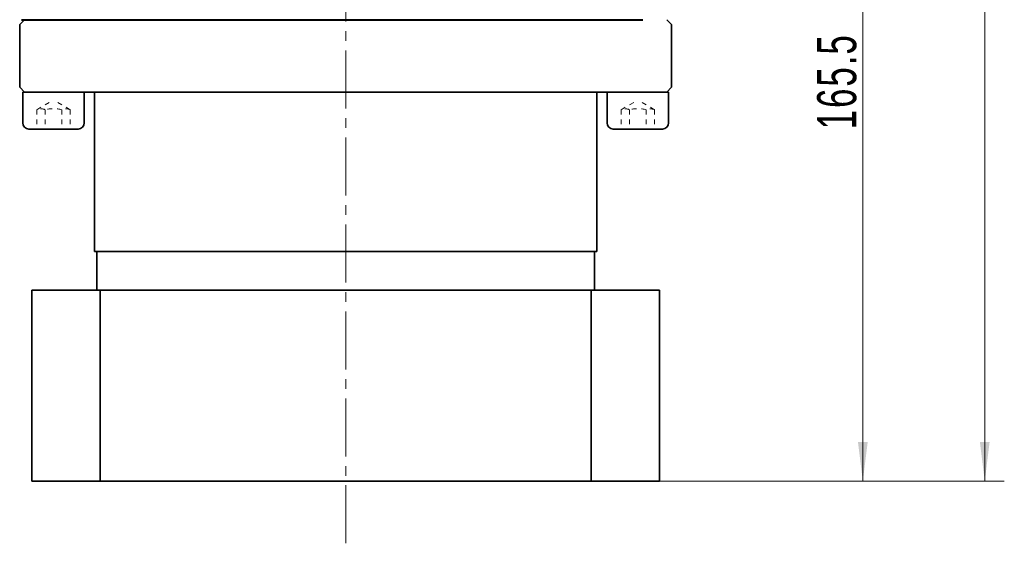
# Model space of a CAD drawing. Header units: millimetres. Extents: x 1491 to 2531, y 216 to 968.
# Tile 4 of 6: x 2135 to 2339, y 560 to 668. Entities that reach past the tile are written whole.
import ezdxf

# ---------------------------------------------------------------- set-up
doc = ezdxf.new("R2010")
doc.units = ezdxf.units.MM
doc.linetypes.add('点画线', pattern=[18, 12, -2, 2, -2])
doc.linetypes.add('虚线', pattern=[2, 1, -1])
doc.layers.get('0').update_dxf_attribs({"lineweight": 35})
for name, color, linetype, lineweight in [('中心线层', 1, '点画线', 18), ('尺寸线层', 3, 'Continuous', 18), ('粗实线', 7, 'Continuous', 50), ('粗实线层', 7, 'Continuous', 35), ('虚线层', 6, '虚线', 18)]:
    doc.layers.add(name, color=color, linetype=linetype, lineweight=lineweight)
doc.styles.add('标准', font='txt', dxfattribs={"width": 0.667})
doc.dimstyles.new('a4-1-1.5', dxfattribs={"dimtxt": 4.5, "dimasz": 4.5, "dimexe": 2.25, "dimexo": 0, "dimgap": 0.75, "dimtad": 1, "dimdec": 3, "dimdsep": 46, "dimtxsty": '标准', "dimblk": '_CAXARROW', "dimcen": 0, "dimdle": 9, "dimazin": 2, "dimtfac": 0.707107, "dimtdec": 3, "dimtix": 1, "dimtmove": 2, "dimatfit": 3, "dimfxl": 0, "dimfrac": 2, "dimtolj": 1, "dimarcsym": 0})

# ---------------------------------------------------------------- blocks, each defined once
blk = doc.blocks.new('*X28')
at = {"layer": '尺寸线层', "linetype": 'Continuous'}
for points in [[(2309.91, 738.42), (2310.92, 730.32), (2308.9, 730.32)], [(2309.91, 572.92), (2310.92, 581.02), (2308.9, 581.02)]]:
    blk.add_hatch(color=0, dxfattribs=at).paths.add_polyline_path(points, flags=0)
at = {"layer": '尺寸线层', "color": 0, "linetype": 'Continuous'}
for p, q in [((2271.57, 738.42), (2313.96, 738.42)), ((2309.91, 738.42), (2309.91, 572.92)), ((2267.82, 572.92), (2313.96, 572.92))]:
    blk.add_line(p, q, dxfattribs=at)
at = {"layer": '尺寸线层', "color": 0, "insert": (2304.55, 655.67), "char_height": 8.1, "width": 37.4509, "attachment_point": 5, "rotation": 90, "line_spacing_factor": 1.15057, "style": '标准'}
blk.add_mtext('\\T1.1;165.5', dxfattribs=at)
blk = doc.blocks.new('_CAXARROW')
blk.add_hatch(color=0).paths.add_polyline_path([(0, 0), (-1, 0.125), (-1, -0.125)], flags=0)
blk = doc.blocks.new('*X29')
at = {"layer": '尺寸线层', "linetype": 'Continuous'}
for points in [[(2335.16, 808.42), (2334.14, 800.32), (2336.17, 800.32)], [(2335.16, 572.92), (2334.14, 581.02), (2336.17, 581.02)]]:
    blk.add_hatch(color=0, dxfattribs=at).paths.add_polyline_path(points, flags=0)
at = {"layer": '尺寸线层', "color": 0, "linetype": 'Continuous'}
for p, q in [((2272.82, 808.42), (2339.21, 808.42)), ((2335.16, 572.92), (2335.16, 808.42)), ((2267.82, 572.92), (2339.21, 572.92))]:
    blk.add_line(p, q, dxfattribs=at)
at = {"layer": '尺寸线层', "color": 0, "insert": (2329.8, 690.67), "char_height": 8.1, "width": 37.8014, "attachment_point": 5, "rotation": 90, "line_spacing_factor": 1.15057, "style": '标准'}
blk.add_mtext('\\T1.1;235.5', dxfattribs=at)

msp = doc.modelspace()

# ---------------------------------------------------------------- linework, layer by layer
at = {"layer": '中心线层'}
msp.add_line((2202.8241, 560.0317), (2202.8241, 811.4212), dxfattribs=at)
at = {"layer": '粗实线', "color": 0, "lineweight": 40}
msp.add_line((2135.6921, 668.4212), (2264.3241, 668.4212), dxfattribs=at)
at = {"layer": '粗实线层'}
for p, q in [((2136.3241, 668.4212), (2135.3241, 667.4212)), ((2135.3241, 667.4212), (2135.3241, 654.4212)), ((2136.3241, 668.4212), (2147.8241, 668.4212)), ((2270.3241, 667.4212), (2269.3241, 668.4212)), ((2270.3241, 654.4212), (2270.3241, 667.4212)), ((2136.3241, 653.4212), (2135.3241, 654.4212)), ((2148.6891, 653.4212), (2135.9591, 653.4212)), ((2135.9591, 653.4212), (2135.9591, 647.0542)), ((2136.3241, 653.4212), (2269.3241, 653.4212)), ((2148.6891, 647.0542), (2148.6891, 653.4212)), ((2150.8241, 620.4212), (2150.8241, 653.4212)), ((2254.8241, 620.4212), (2254.8241, 653.4212)), ((2256.9591, 653.4212), (2269.6891, 653.4212)), ((2256.9591, 647.0542), (2256.9591, 653.4212)), ((2269.3241, 653.4212), (2270.3241, 654.4212)), ((2269.6891, 653.4212), (2269.6891, 647.0542)), ((2137.2321, 645.7812), (2147.4161, 645.7812)), ((2268.4161, 645.7812), (2258.2321, 645.7812)), ((2150.8241, 620.4212), (2254.8241, 620.4212)), ((2151.3241, 612.4212), (2151.3241, 620.4212)), ((2254.3241, 612.4212), (2254.3241, 620.4212)), ((2267.8241, 612.4212), (2137.8241, 612.4212)), ((2137.8241, 572.9212), (2137.8241, 612.4212)), ((2151.9645, 572.9212), (2151.9645, 612.4212)), ((2253.6837, 572.9212), (2253.6837, 612.4212)), ((2267.8241, 572.9212), (2267.8241, 612.4212)), ((2137.8241, 572.9212), (2267.8241, 572.9212))]:
    msp.add_line(p, q, dxfattribs=at)
for centre, start, end in [((2137.2321, 647.0542), 180, 270), ((2147.4161, 647.0542), 270, 0), ((2258.2321, 647.0542), 180, 270), ((2268.4161, 647.0542), 270, 0)]:
    msp.add_arc(centre, 1.273, start, end, dxfattribs=at)
at = {"layer": '虚线层'}
for p, q in [((2138.86, 649.7812), (2142.3241, 651.7812)), ((2145.7882, 649.7812), (2142.3241, 651.7812)), ((2259.86, 649.7812), (2263.3241, 651.7812)), ((2266.7882, 649.7812), (2263.3241, 651.7812)), ((2138.86, 649.7812), (2138.86, 645.7812)), ((2140.5921, 649.7812), (2140.5921, 645.7812)), ((2144.0562, 649.7812), (2144.0562, 645.7812)), ((2145.7882, 649.7812), (2145.7882, 645.7812)), ((2259.86, 649.7812), (2259.86, 645.7812)), ((2261.5921, 649.7812), (2261.5921, 645.7812)), ((2265.0562, 649.7812), (2265.0562, 645.7812)), ((2266.7882, 649.7812), (2266.7882, 645.7812))]:
    msp.add_line(p, q, dxfattribs=at)
for centre, radius, start, end in [((2139.7261, 648.0491), 1.9365, 63.434949, 116.565051), ((2142.3241, 643.201), 6.8043, 75.252867, 104.747133), ((2144.9222, 648.0491), 1.9365, 63.434949, 116.565051), ((2260.7261, 648.0491), 1.9365, 63.434949, 116.565051), ((2263.3241, 643.201), 6.8043, 75.252867, 104.747133), ((2265.9222, 648.0491), 1.9365, 63.434949, 116.565051)]:
    msp.add_arc(centre, radius, start, end, dxfattribs=at)

# ---------------------------------------------------------------- dimensions: what is measured, and where the dimension line sits
at = {"layer": '尺寸线层'}
for base, p1, p2, angle, picture, middle in [((2335.1555, 808.4212), (2267.8241, 572.9212), (2272.8241, 808.4212), 90, '*X29', (2329.7993, 690.6712)), ((2309.9105, 572.9212), (2271.5741, 738.4212), (2267.8241, 572.9212), 270, '*X28', (2304.5543, 655.6712))]:
    dim = msp.add_linear_dim(base=base, p1=p1, p2=p2, angle=angle, dimstyle='a4-1-1.5', override={"dimsah": 1, "dimtfill": 1, "dimtzin": 8}, dxfattribs=at)
    dim.commit()
    dim.dimension.update_dxf_attribs({"geometry": picture, "text_midpoint": middle})

doc.saveas('drawing.dxf')
